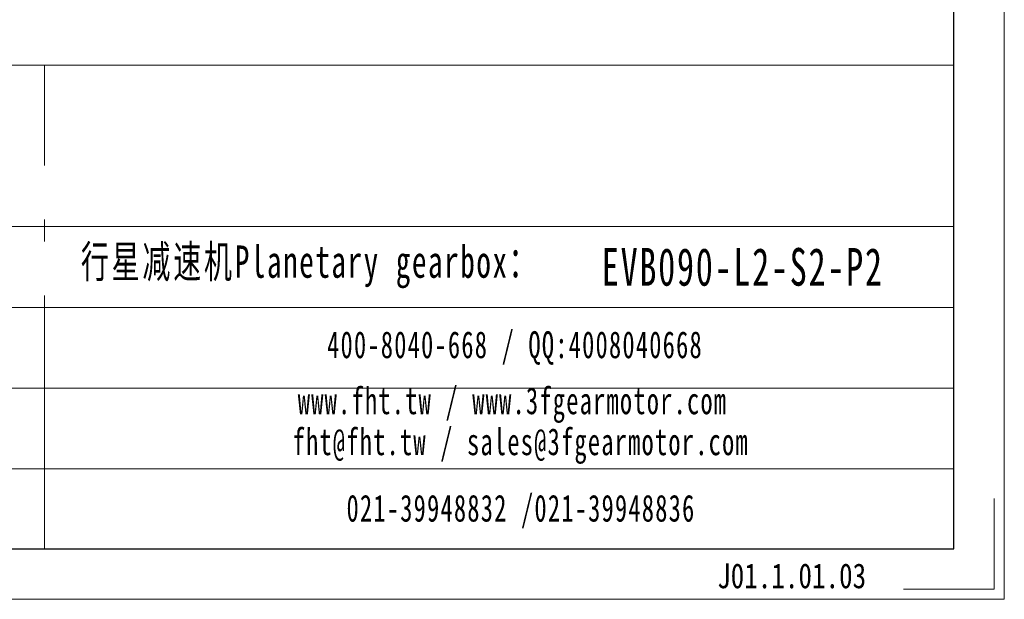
# Model space of a CAD drawing. Header units: millimetres. Extents: x 7406 to 8051, y -916 to -460.
# Tile 5 of 9: x 7901 to 8051, y -916 to -828. Entities that reach past the tile are written whole.
import ezdxf

# ---------------------------------------------------------------- set-up
doc = ezdxf.new("R2010")
doc.units = ezdxf.units.MM
doc.layers.add('6文字层', color=3, linetype='Continuous')
doc.layers.add('图框_外框线', color=7, linetype='Continuous', lineweight=18)
doc.styles.add('标准', font='txt', dxfattribs={"width": 0.667})
doc.styles.add('样式 1', font='txt', dxfattribs={"width": 0.8})

msp = doc.modelspace()

# ---------------------------------------------------------------- linework, layer by layer
at = {"layer": '图框_外框线'}
for p, q in [((7463.0533, -835.0026), (8043.3299, -835.0026)), ((7904.7047, -835.0026), (7904.7047, -908.7084)), ((7463.0533, -859.5983), (8043.3299, -859.5983)), ((7518.6623, -871.8961), (8043.3299, -871.8961)), ((7518.6623, -884.194), (8043.3299, -884.194)), ((7518.6623, -896.4918), (8043.3299, -896.4918))]:
    msp.add_line(p, q, dxfattribs=at)
at = {"layer": '图框_外框线', "color": 3}
msp.add_lwpolyline([(7406.0841, -916.3861), (8051.0076, -916.3861), (8051.0076, -460.333), (7406.0841, -460.333)], close=True, dxfattribs=at)
at = {"layer": '图框_外框线', "color": 3, "lineweight": 25}
msp.add_lwpolyline([(7444.4724, -908.7084), (8043.3299, -908.7084), (8043.3299, -468.0107), (7444.4724, -468.0107)], close=True, dxfattribs=at)
at = {"layer": '图框_外框线', "color": 3}
msp.add_lwpolyline([(8049.4721, -901.0308), (8049.4721, -914.8506), (8035.6523, -914.8506)], dxfattribs=at)

# ---------------------------------------------------------------- texts
at = {"layer": '6文字层', "insert": (8007.2368, -910.9097), "char_height": 3.793606, "width": 46.937116, "attachment_point": 1, "style": '样式 1'}
msp.add_mtext('J01.1.01.03', dxfattribs=at)
at = {"layer": '图框_外框线', "color": 1, "attachment_point": 2, "style": '标准'}
for s, insert, char_height, width in [('\\T1.1;  行星减速机Planetary gearbox：', (7942.7258, -862.4656), 4.919138, 77.366426), ('\\T1.1;\\pxt5;EVB090-L2-S2-P2', (8011.1376, -862.8551), 5.738994, 56.105606), ('\\T1.1;400-8040-668 / QQ:4008040668', (7976.4211, -875.5386), 4.099281, 119.352254), ('\\T1.1;www.fht.tw / www.3fgearmotor.com ', (7976.0431, -884.0769), 4.099281, 119.486612), ('\\T1.1;網址/邮箱Website/email', (7874.734, -887.1058), 4.099281, 60.794977), ('\\T1.1;\\pxt12;fht@fht.tw / sales@3fgearmotor.com ', (7977.2924, -890.319), 4.099281, 119.486612), ('\\T1.1;021-39948832 /021-39948836 ', (7977.3353, -900.4489), 4.099281, 91.237067)]:
    msp.add_mtext(s, dxfattribs=dict(at, insert=insert, char_height=char_height, width=width))

# ---------------------------------------------------------------- next in the draw order: texts
at = {"layer": '图框_外框线', "color": 1, "char_height": 4.099281, "width": 160.154626, "attachment_point": 2, "style": '标准', "bg_fill": 2}
for s, insert in [('{\\fSimSun|b1|i0|c134|p2;3250 N}', (7824.3457, -852.3286)), ('{\\fSimSun|b1|i0|c134|p2;1625 N}', (7824.0732, -863.9232))]:
    msp.add_mtext(s, dxfattribs=dict(at, insert=insert))

doc.saveas('drawing.dxf')
